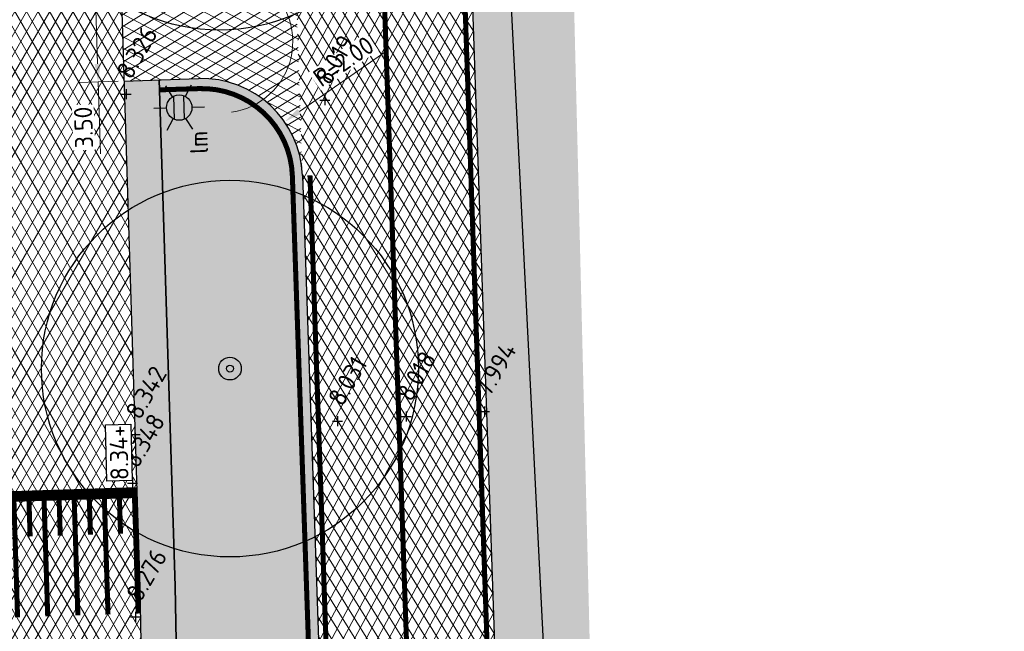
# Model space of a CAD drawing. Header units: metres. Extents: x 157685 to 160831, y 403691 to 406312.
# Tile 12 of 134: x 158661 to 158681, y 404192 to 404204. Entities that reach past the tile are written whole.
import ezdxf
from ezdxf.enums import TextEntityAlignment as Align

# ---------------------------------------------------------------- set-up
doc = ezdxf.new("R2010")
doc.units = ezdxf.units.M
doc.header["$PDMODE"] = 35
doc.linetypes.add('VW-30-270_STREEP', pattern=[3, 0.3, -2.7])
doc.layers.get('Defpoints').update_dxf_attribs({"color": 171})
for name, color, linetype, lineweight in [('B-WE-GR-BOOM-S (ingemeten)', 90, 'Continuous', 25), ('B-WE-OG-HOOGTEPUNT-S', 7, 'Continuous', 25), ('B-WE-OG-HOOGTEPUNT-T18', 10, 'Continuous', 18), ('N-WE-GR-DOORWORTELBARE RUIMTE-G', 80, 'Continuous', 35), ('N-WE-GR-GRAS-A', 62, 'Continuous', 18), ('N-WE-GW-HOOGTE_AFWERKHOOGTE-T25', 7, 'Continuous', 25), ('N-WE-IE-MEUBILAIR_WEGMEUBILAIR_LICHTMAST-S', 7, 'Continuous', 25), ('N-WE-VH-GESLOTENVERHARDING_ASFALT-A-200', 253, 'Continuous', 18), ('N-WE-VH-HALFVERHARDING_GESTABILISEERD GRAS-A-200', 190, 'Continuous', 18), ('N-WE-VH-HALFVERHARDING_GRASBETONSTEEN-G', 7, 'Continuous', 35), ('N-WE-VH-KANTVERHARDING-G', 7, 'Continuous', 30), ('N-WE-VH-KANTVERHARDING-M', 7, 'Continuous', 18), ('N-WE-VH-M', 7, 'Continuous', 18), ('N-WE-VH-PLATEAU_TALUD-S', 7, 'Continuous', 25), ('N-WE-VH-VERHARDING_ASFALT-A', 252, 'Continuous', 18), ('N-WE-VW-MARKERING_LANGS_STREEP_30270_010-G', 7, 'VW-30-270_STREEP', 13), ('N-WE-VW-MARKERING_LANGS_STREEP_DOORGETROKKEN_010-G', 7, 'Continuous', 13)]:
    doc.layers.add(name, color=color, linetype=linetype, lineweight=lineweight)
doc.styles.add('NLCS-ISO', font='NLCS-ISO.TTF')
doc.styles.add('NLCS-ISO-M200-T18', font='NLCS-ISO.TTF', dxfattribs={"height": 0.36})
doc.dimstyles.new('NLCS-M200-T18-PIJL_L2_H2', dxfattribs={"dimscale": 0.2, "dimtxt": 0.36, "dimasz": 1.8, "dimexe": 2, "dimexo": 2, "dimgap": 0.7, "dimtad": 1, "dimzin": 0, "dimdsep": 46, "dimtxsty": 'NLCS-ISO-M200-T18', "dimcen": 0, "dimdle": 2, "dimclrd": 256, "dimclre": 256, "dimclrt": 256, "dimazin": 0, "dimtfac": 1, "dimtofl": 0, "dimtmove": 0, "dimatfit": 3, "dimfxl": 2, "dimfxlon": 1, "dimtfill": 1, "dimtfillclr": 256, "dimtolj": 1, "dimtzin": 0, "dimlwd": -1, "dimlwe": -1, "dimarcsym": 0})
pattern_1 = [(59.99999999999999, (0, 0), (-0.1732050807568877, 0.1), []), (120, (0, 0), (-0.1732050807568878, -0.09999999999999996), [])]
pattern_2 = [(0, (0, 0), (1, 1), [0.12, -0.8]), (45, (0.4, 0.2), (-0.1131370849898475, 1.866761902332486), [0.12, -0.8]), (29.99999999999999, (0.08, 0.12), (0.2274613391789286, 1.286025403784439), [0.12, -0.8]), (15, (0.32, 0.48), (0.3856270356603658, 0.7244941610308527), [0.12, -0.8]), (135, (0.16, 2), (-0.02828427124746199, -0.6505382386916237), [0.12, -0.8]), (150, (1.2, 0.4), (0.2156921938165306, -0.5864101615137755), [0.12, -0.8]), (165, (0.24, 0.04), (0.1434520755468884, -0.7010146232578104), [0.12, -0.8]), (85, (0.4, 0.4), (-0.872677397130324, 1.040016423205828), [0.12, -0.8]), (99.99999999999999, (0, 0), (-1.112117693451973, 0.7787131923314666), [0.12, -0.7999999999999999])]

# ---------------------------------------------------------------- blocks, each defined once
blk = doc.blocks.new('*U62')
for points, const_width in [([(0.00313534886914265, -0.09995083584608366), (-4.994406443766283, -0.2567182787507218)], 0.1999999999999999), ([(-4.519451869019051, -1.04226443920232), (-4.544626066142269, -0.2426606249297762)], 0.09999999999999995), ([(-4.169252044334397, -2.632031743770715), (-4.244774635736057, -0.2332203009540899)], 0.09999999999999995), ([(-3.919746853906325, -1.02345234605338), (-3.944921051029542, -0.2238485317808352)], 0.09999999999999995), ([(-3.56954702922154, -2.613219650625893), (-3.645069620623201, -0.2144082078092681)], 0.09999999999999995), ([(-3.320041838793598, -1.004640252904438), (-3.345216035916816, -0.2050364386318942)], 0.09999999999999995), ([(-2.969842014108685, -2.594407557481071), (-3.045364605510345, -0.1955961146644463)], 0.09999999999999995), ([(-2.720336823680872, -0.9858281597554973), (-2.74551102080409, -0.1862243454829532)], 0.09999999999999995), ([(-2.370136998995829, -2.57559546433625), (-2.445659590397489, -0.1767840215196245)], 0.09999999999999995), ([(-2.120631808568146, -0.9670160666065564), (-2.145806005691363, -0.1674122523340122)], 0.09999999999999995), ([(-1.770431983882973, -2.556783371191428), (-1.845954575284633, -0.1579719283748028)], 0.09999999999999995), ([(-1.520926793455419, -0.9482039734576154), (-1.546100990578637, -0.1486001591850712)], 0.09999999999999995), ([(-1.170726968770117, -2.537971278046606), (-1.246249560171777, -0.139159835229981)], 0.09999999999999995), ([(-0.9212217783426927, -0.9293918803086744), (-0.9463959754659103, -0.1297880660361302)], 0.09999999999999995), ([(-0.5710219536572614, -2.519159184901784), (-0.6465445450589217, -0.1203477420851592)], 0.09999999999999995), ([(-0.3215167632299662, -0.9105797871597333), (-0.3466909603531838, -0.1109759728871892)], 0.09999999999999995), ([(0.02868306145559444, -2.500347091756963), (-0.04683952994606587, -0.1015356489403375)], 0.09999999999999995), ([(-4.768957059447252, -2.650843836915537), (-4.844479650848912, -0.2520323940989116)], 0.09999999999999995)]:
    blk.add_lwpolyline(points, dxfattribs=dict(const_width=const_width))
for points in [[(0, 0), (-4.997541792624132, -0.1567674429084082)], [(0.1006057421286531, -3.198429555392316), (-4.897036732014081, -3.355268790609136)]]:
    blk.add_lwpolyline(points)
blk = doc.blocks.new('*D713')
at = {"layer": 'Defpoints', "color": 0, "transparency": 16777216}
for p in [(158666.530603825, 404202.202873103), (158664.8868318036, 404201.0635691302)]:
    blk.add_point(p, dxfattribs=at)
at = {"layer": 'N-WE-VH-M', "transparency": 16777216}
blk.add_line((158668.5478627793, 404203.6010421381), (158666.8264827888, 404202.4079478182), dxfattribs=at)
blk.add_solid([(158666.7923036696, 404202.4572609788), (158666.860661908, 404202.3586346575), (158666.5306038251, 404202.2028731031)], dxfattribs=at)
at = {"layer": 'N-WE-VH-M', "transparency": 16777216, "insert": (158667.7031340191, 404203.4049061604), "char_height": 0.36, "attachment_point": 5, "rotation": 34.72596127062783, "style": 'NLCS-ISO-M200-T18', "bg_fill": 3, "box_fill_scale": 1.1, "bg_fill_color": 256, "bg_fill_true_color": 13158600, "bg_fill_transparency": 0}
blk.add_mtext('\\A1;R=2.00', dxfattribs=at)
blk = doc.blocks.new('*D723')
at = {"layer": 'Defpoints', "color": 0, "transparency": 16777216}
for p in [(158664.2621328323, 404206.5453166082), (158662.706839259, 404206.4941429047), (158664.3772309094, 404203.047205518)]:
    blk.add_point(p, dxfattribs=at)
at = {"layer": 'N-WE-VH-M', "transparency": 16777216}
for p, q in [((158663.1066229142, 404206.5072969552), (158662.3070556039, 404206.4809888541)), ((158662.7186779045, 404206.134337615), (158662.8100986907, 404203.3558371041)), ((158663.2217209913, 404203.009185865), (158662.422153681, 404202.982877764)), ((158662.8219373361, 404202.9960318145), (158662.869028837, 404201.5648063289))]:
    blk.add_line(p, q, dxfattribs=at)
for points in [[(158662.6587103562, 404206.1323645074), (158662.7786454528, 404206.1363107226), (158662.706839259, 404206.4941429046)], [(158662.7501311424, 404203.3538639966), (158662.8700662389, 404203.3578102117), (158662.8219373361, 404202.9960318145)]]:
    blk.add_solid(points, dxfattribs=at)
at = {"layer": 'N-WE-VH-M', "transparency": 16777216, "insert": (158662.5315754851, 404202.0899931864), "char_height": 0.36, "attachment_point": 5, "rotation": 91.88451871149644, "style": 'NLCS-ISO-M200-T18', "bg_fill": 3, "box_fill_scale": 1.1, "bg_fill_color": 256, "bg_fill_true_color": 13158600, "bg_fill_transparency": 0}
blk.add_mtext('\\A1;3.50', dxfattribs=at)
blk = doc.blocks.new('SGR-BOOM_01')
at = {"ltscale": 0.1}
h = blk.add_hatch(color=256, dxfattribs=at)
edge = h.paths.add_edge_path()
edge.add_arc((7.366995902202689e-12, -5.115907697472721e-12), 0.15, 0, 360)
for centre, radius in [((0, 0), 2.5), ((7.366995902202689e-12, -5.115907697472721e-12), 0.04499999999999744)]:
    blk.add_circle(centre, radius)
blk.add_circle((7.366995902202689e-12, -5.115907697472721e-12), 0.15, dxfattribs=at)
blk = doc.blocks.new('N-SIE-WEG_LICHTMAST-SO')
h = blk.add_hatch(color=256)
h.paths.add_polyline_path([(1.162672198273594, 0.5, 0.6585046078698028), (-1.162672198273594, 0.5)])
h.paths.add_polyline_path([(-1.162672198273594, -0.5, 0.6585046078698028), (1.162672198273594, -0.5)])
at = {"flags": 128}
for points in [[(8.349587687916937e-10, 1.265625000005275), (1.669846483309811e-09, 2.53125000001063)], [(-2.192125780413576, 1.265625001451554), (-1.096064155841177, 0.6328125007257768)], [(1.096064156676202, 0.6328124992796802), (2.192125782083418, 1.26562499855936)], [(-1.162672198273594, 0.5), (1.162672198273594, 0.5)], [(-2.192125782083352, -1.26562499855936), (-1.096064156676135, -0.6328124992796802)], [(-1.162672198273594, -0.5), (1.162672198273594, -0.5)], [(2.192125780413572, -1.265625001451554), (1.096064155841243, -0.6328125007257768)], [(-8.349587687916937e-10, -1.265625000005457), (-1.669775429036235e-09, -2.53125000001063)]]:
    blk.add_lwpolyline(points, dxfattribs=at)
at = {"ltscale": 0.5}
blk.add_circle((0, 0), 1.265625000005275, dxfattribs=at)
at = {"style": 'NLCS-ISO'}
blk.add_attdef('TYPE', text='', height=1.8, dxfattribs=at).set_placement((1.669846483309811e-09, 2.53125000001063), align=Align.BOTTOM_CENTER)
blk = doc.blocks.new('SOG-HOOGTEPUNT-SO')
for p, q in [((-0.5, 0), (0.5, 0)), ((0, 0.5), (0, -0.5))]:
    blk.add_line(p, q)

msp = doc.modelspace()

# ---------------------------------------------------------------- hatches: boundary and pattern name
at = {"layer": 'N-WE-GR-GRAS-A'}
h = msp.add_hatch(dxfattribs=at)
h.set_pattern_fill('AGR-GRAS_01-SO', color=256, scale=0.04, pattern_type=2)
h.set_pattern_definition(pattern_2)
edge = h.paths.add_edge_path()
edge.add_line((158708.3486960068, 404272.6014180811), (158707.0674285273, 404275.2748001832))
edge.add_line((158707.0674285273, 404275.2748001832), (158698.5932022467, 404271.1568924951))
edge.add_arc((158721.1019596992, 404224.8362077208), 51.50000000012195, 115.9166546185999, 181.9723208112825)
edge.add_line((158669.6324698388, 404223.0637479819), (158672.042649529, 404153.0758569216))
edge.add_line((158672.042649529, 404153.0758569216), (158675.0221167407, 404153.1300293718))
edge.add_line((158675.0221167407, 404153.1300293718), (158674.813, 404154.148))
edge.add_line((158674.813, 404154.148), (158673.527, 404154.116))
edge.add_line((158673.527, 404154.116), (158673.1169544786, 404170.8203094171))
edge.add_line((158673.1169544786, 404170.8203094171), (158672.8216102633, 404182.8519520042))
edge.add_line((158672.8216102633, 404182.8519520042), (158672.6316441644, 404190.5907330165))
edge.add_line((158672.6316441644, 404190.5907330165), (158672.3362946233, 404202.6225925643))
edge.add_line((158672.3362946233, 404202.6225925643), (158672.1594413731, 404209.8271863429))
edge.add_line((158672.1594413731, 404209.8271863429), (158671.926370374, 404219.3219616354))
edge.add_line((158671.926370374, 404219.3219616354), (158671.7828408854, 404225.2272546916))
edge.add_line((158671.7828408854, 404225.2272546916), (158671.818531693, 404227.7312241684))
edge.add_line((158671.818531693, 404227.7312241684), (158672.3022853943, 404233.2122635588))
edge.add_line((158672.3022853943, 404233.2122635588), (158673.0898998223, 404237.5551143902))
edge.add_line((158673.0898998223, 404237.5551143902), (158673.6427833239, 404239.8009157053))
edge.add_line((158673.6427833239, 404239.8009157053), (158675.004784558, 404244.1340276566))
edge.add_line((158675.004784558, 404244.1340276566), (158676.8326662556, 404248.5728280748))
edge.add_line((158676.8326662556, 404248.5728280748), (158677.868, 404250.681))
edge.add_line((158677.868, 404250.681), (158680.0665245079, 404253.523227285))
edge.add_line((158680.0665245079, 404253.523227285), (158683.1265518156, 404257.005973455))
edge.add_line((158683.1265518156, 404257.005973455), (158686.2461894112, 404260.100398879))
edge.add_line((158686.2461894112, 404260.100398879), (158689.0149774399, 404262.5288427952))
edge.add_line((158689.0149774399, 404262.5288427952), (158694.114396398, 404266.3543436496))
edge.add_line((158694.114396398, 404266.3543436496), (158695.6307454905, 404267.3508891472))
edge.add_line((158695.6307454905, 404267.3508891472), (158699.0262478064, 404269.3753005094))
edge.add_line((158699.0262478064, 404269.3753005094), (158703.3729007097, 404271.5124656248))
edge.add_line((158703.3729007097, 404271.5124656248), (158704.5397033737, 404271.9695142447))
edge.add_line((158704.5397033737, 404271.9695142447), (158708.3486960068, 404272.6014180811))
h = msp.add_hatch(dxfattribs=at)
h.set_pattern_fill('AGR-GRAS_01-SO', color=256, scale=0.04, pattern_type=2)
h.set_pattern_definition(pattern_2)
edge = h.paths.add_edge_path()
edge.add_line((158664.3508880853, 404192.9554856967), (158665.067331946, 404153.5513054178))
edge.add_line((158665.067331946, 404153.5513054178), (158665.423381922, 404153.2164545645))
edge.add_line((158665.423381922, 404153.2164545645), (158668.5341608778, 404153.2621071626))
edge.add_line((158668.5341608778, 404153.2621071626), (158666.8856469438, 404201.1324025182))
edge.add_arc((158664.8868318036, 404201.0635691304), 2.000000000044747, 1.972320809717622, 91.97232080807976)
edge.add_line((158664.8179984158, 404203.0623842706), (158664.0346918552, 404203.0354094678))
edge.add_line((158664.0346918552, 404203.0354094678), (158664.3508880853, 404192.9554856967))
at = {"layer": 'N-WE-VH-GESLOTENVERHARDING_ASFALT-A-200', "true_color": 0xcf7363}
h = msp.add_hatch(dxfattribs=at)
h.set_pattern_fill('AVH-ASFALT-SO', color=23, scale=0.2, angle=90, pattern_type=2)
h.set_pattern_definition([(61.97232081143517, (158667.0163132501, 404201.6964051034), (-0.176544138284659, 0.09397961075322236), []), (121.9723208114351, (158667.0163132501, 404201.6964051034), (-0.1696607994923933, -0.1059019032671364), [])])
edge = h.paths.add_edge_path()
edge.add_line((158670.5943528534, 404104.0465311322), (158673.4894519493, 404104.1462299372))
edge.add_line((158673.4894519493, 404104.1462299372), (158673.4571584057, 404105.1457106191))
edge.add_line((158673.4571584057, 404105.1457106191), (158673.3487779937, 404115.1479061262))
edge.add_line((158673.3487779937, 404115.1479061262), (158669.6324698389, 404223.0637479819))
edge.add_arc((158721.1019596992, 404224.8362077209), 51.50000000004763, 115.9166546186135, 181.9723208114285, ccw=False)
edge.add_line((158698.5932022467, 404271.1568924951), (158844.2540731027, 404341.9383420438))
edge.add_arc((158931.6667234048, 404162.0521875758), 200.0000000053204, 102.00331480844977, 115.9166546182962, ccw=False)
edge.add_line((158890.0730672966, 404357.6793016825), (158896.0895711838, 404358.9585128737))
edge.add_line((158896.0895711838, 404358.9585128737), (158896.1344402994, 404362.5462889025))
edge.add_line((158896.1344402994, 404362.5462889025), (158889.3451783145, 404361.1027761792))
edge.add_arc((158931.666723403, 404162.0521875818), 203.4999999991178, 102.003314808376, 115.9166546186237)
edge.add_line((158842.7243517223, 404345.0863497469), (158697.0634808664, 404274.3049001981))
edge.add_arc((158721.1019596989, 404224.836207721), 54.99999999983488, 115.9166546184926, 181.9723208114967)
edge.add_line((158666.1345433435, 404222.943289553), (158669.8508514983, 404115.0274476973))
edge.add_line((158669.8508514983, 404115.0274476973), (158670.5576603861, 404105.0458603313))
edge.add_line((158670.5576603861, 404105.0458603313), (158670.5943528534, 404104.0465311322))
h = msp.add_hatch(dxfattribs=at)
h.set_pattern_fill('AVH-ASFALT-SO', color=23, scale=0.2, pattern_type=2)
h.set_pattern_definition([(331.9723208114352, (158667.0163132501, 404201.6964051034), (0.09397961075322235, 0.1765441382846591), []), (31.97232081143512, (158667.0163132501, 404201.6964051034), (-0.1059019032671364, 0.1696607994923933), [])])
edge = h.paths.add_edge_path()
edge.add_arc((158664.628706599, 404208.5591259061), 1.999999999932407, -88.02767919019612, 1.9723208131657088, ccw=False)
edge.add_line((158664.6975399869, 404206.5603107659), (158663.2253078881, 404206.5114513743))
edge.add_line((158663.2253078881, 404206.5114513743), (158663.3350454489, 404203.0131609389))
edge.add_line((158663.3350454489, 404203.0131609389), (158664.8179984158, 404203.0623842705))
edge.add_arc((158664.8868318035, 404201.0635691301), 2.000000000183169, 1.972320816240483, 91.97232080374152, ccw=False)
edge.add_line((158666.8856469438, 404201.1324025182), (158666.6275217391, 404208.6279592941))
at = {"layer": 'N-WE-VH-HALFVERHARDING_GESTABILISEERD GRAS-A-200'}
h = msp.add_hatch(dxfattribs=at)
h.set_pattern_fill('AVH-GRAS_GESTABILISEERD-SO', color=256, scale=0.2, pattern_type=2)
h.set_pattern_definition([(0, (0, 0), (0.1875, 0.1875), [0.1875, -0.1875]), (90, (0.09375, 0.09375), (-0.1875, 0.1875), [0.1875, -0.1875])])
h.paths.add_polyline_path([(158665.1571699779, 404148.6102427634), (158664.4700108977, 404147.8976331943), (158665.0706471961, 404114.8628313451), (158665.770356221, 404114.8851980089)])
h.paths.add_polyline_path([(158664.0347014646, 404203.035103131), (158663.3351032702, 404203.0113176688), (158663.6510876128, 404192.9381486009), (158664.3547672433, 404154.2359968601), (158665.0673768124, 404153.54883778), (158664.3509000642, 404192.9548268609)])
at = {"layer": 'N-WE-VH-VERHARDING_ASFALT-A'}
h = msp.add_hatch(dxfattribs=at)
h.set_pattern_fill('AVH-ASFALT', color=256, scale=0.2, pattern_type=2)
h.set_pattern_definition(pattern_1)
edge = h.paths.add_edge_path()
edge.add_line((158662.9394702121, 404215.6235839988), (158657.9419284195, 404215.4668165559))
edge.add_arc((158649.9458615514, 404215.2159886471), 7.999999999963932, -89.8644477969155, 1.7967170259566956, ccw=False)
edge.add_line((158649.9647881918, 404207.2160110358), (158649.8853655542, 404207.2162173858))
edge.add_line((158649.8853655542, 404207.2162173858), (158644.6852182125, 404207.2297280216))
edge.add_line((158644.6852182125, 404207.2297280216), (158644.6999971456, 404202.4857612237))
edge.add_line((158644.6999971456, 404202.4857612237), (158649.8999842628, 404202.5016619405))
edge.add_line((158649.8999842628, 404202.5016619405), (158650.5707749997, 404202.5037419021))
edge.add_arc((158650.5955809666, 404194.5037803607), 7.999999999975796, 1.7967170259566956, 90.17765993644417, ccw=False)
edge.add_line((158658.5916478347, 404194.7546082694), (158663.5891896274, 404194.9113757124))
edge.add_line((158663.5891896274, 404194.9113757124), (158662.9394702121, 404215.6235839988))
h = msp.add_hatch(dxfattribs=at)
h.set_pattern_fill('AVH-ASFALT', color=256, scale=0.2, pattern_type=2)
h.set_pattern_definition(pattern_1)
h.paths.add_polyline_path([(158660.07295003, 404114.6907251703), (158665.0706471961, 404114.8628313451), (158663.6510876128, 404192.9381486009), (158663.5891896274, 404194.9113757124), (158658.5916478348, 404194.7546082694), (158658.6525128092, 404192.8143122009)])

# ---------------------------------------------------------------- linework, layer by layer
at = {"layer": 'Defpoints'}
msp.add_lwpolyline([(158672.5944053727, 404154.3680530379), (158672.2303235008, 404180.8696596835), (158671.0334824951, 404204.7613572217), (158670.9892981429, 404228.1431344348), (158672.17521599, 404238.092875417), (158675.3050697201, 404247.9202317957), (158679.0425460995, 404255.2478314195), (158685.2956504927, 404261.1745743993), (158695.6514370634, 404268.6937608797), (158705.4436799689, 404273.9880436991), (158707.256, 404275.566), (158709.2055666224, 404275.9076533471), (158710.128, 404276.941), (158720.5346733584, 404280.5712301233), (158745.8937870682, 404292.6865762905)], dxfattribs=at)
at = {"layer": 'N-WE-GR-DOORWORTELBARE RUIMTE-G', "const_width": 0.1}
msp.add_lwpolyline([(158666.6857654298, 404201.1255191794), (158668.3272832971, 404153.4583787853)], dxfattribs=at)
at = {"layer": 'N-WE-VH-HALFVERHARDING_GRASBETONSTEEN-G'}
msp.add_lwpolyline([(158664.0346918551, 404203.0354094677), (158664.3508880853, 404192.9554856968), (158665.0673768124, 404153.54883778)], dxfattribs=at)
at = {"layer": 'N-WE-VH-KANTVERHARDING-G'}
msp.add_lwpolyline([(159237.4495382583, 404339.4471754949, -0.02105768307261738), (159225.5449052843, 404335.2315376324), (159184.379560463, 404322.5774390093, -0.1553543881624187), (159147.9750009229, 404322.9420675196), (159005.8322332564, 404369.7724040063, 0.1327104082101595), (158958.952757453, 404372.3242968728), (158890.0730672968, 404357.6793016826, 0.06078308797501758), (158844.2540731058, 404341.9383420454), (158698.5932022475, 404271.1568924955, 0.2964777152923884), (158669.6324698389, 404223.0637479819), (158673.3487779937, 404115.1479061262)], format="xyb", dxfattribs=at)
for points in [[(158662.8391365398, 404218.8220907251), (158663.6510876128, 404192.9381486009), (158665.0706471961, 404114.8628313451)], [(158663.3351032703, 404203.0113176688), (158664.8179984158, 404203.0623842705)], [(158666.8856469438, 404201.1324025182), (158669.8508514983, 404115.0274476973)], [(158658.5916478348, 404194.7546082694), (158663.5891896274, 404194.9113757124)]]:
    msp.add_lwpolyline(points, dxfattribs=at)
msp.add_arc((158664.8868318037, 404201.0635691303), 2, 1.972320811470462, 91.97232081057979, dxfattribs=at)
at = {"layer": 'N-WE-VW-MARKERING_LANGS_STREEP_30270_010-G', "const_width": 0.1, "flags": 128}
msp.add_lwpolyline([(159792.9871328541, 404962.7455764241, -0.09940442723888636), (159785.5967136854, 404958.4193337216), (159783.6244482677, 404957.7405952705, 0.09611741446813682), (159776.4467524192, 404953.6013963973), (159774.3453758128, 404951.7778186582), (159747.1079871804, 404928.1411723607, 0.04303694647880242), (159722.9744164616, 404903.2545412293), (159705.8202405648, 404882.2148826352, 0.04733888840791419), (159621.619079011, 404756.2972414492), (159568.4059650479, 404657.6763154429, -0.04953312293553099), (159507.7779479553, 404567.8643318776), (159457.899327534, 404507.7702041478, -0.01820139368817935), (159404.6443108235, 404448.1626001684), (159370.7686374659, 404412.9162002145, -0.104938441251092), (159347.3198101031, 404397.0073928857), (159322.0529414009, 404386.7097332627, 0.021599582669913), (159317.9911116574, 404384.8459317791), (159267.2691173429, 404358.8643336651, 0.07166867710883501), (159259.8806427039, 404353.6287927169, -0.07321687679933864), (159252.3178094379, 404348.3046160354), (159248.2443944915, 404346.2496481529, -0.0422747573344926), (159225.0307065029, 404336.9042897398), (159183.8653616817, 404324.2501911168, -0.1553543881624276), (159148.5226017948, 404324.604184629), (159006.3798341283, 404371.4345211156, 0.1327104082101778), (158958.5888129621, 404374.0360341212), (158889.7091228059, 404359.3910389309, 0.06078308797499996), (158843.4892124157, 404343.5123458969), (158697.8283415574, 404272.730896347, 0.2964777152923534), (158667.8835065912, 404223.0035187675), (158671.599814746, 404115.0876769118), (158672.0481688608, 404104.0965963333)], format="xyb", dxfattribs=at)
at = {"layer": 'N-WE-VW-MARKERING_LANGS_STREEP_DOORGETROKKEN_010-G', "const_width": 0.1, "flags": 128}
msp.add_lwpolyline([(159237.393559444, 404339.5863386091, -0.0210576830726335), (159225.500831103, 404335.3749163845), (159184.3354862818, 404322.7208177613, -0.1553543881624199), (159148.0219381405, 404323.0845347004), (159005.879170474, 404369.9148711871, 0.1327104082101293), (158958.9215622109, 404372.4710172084), (158890.0418720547, 404357.8260220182, 0.06078308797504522), (158844.1885136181, 404342.0732566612), (158698.5276427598, 404271.2918071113, 0.296477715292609), (158669.4825587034, 404223.0585854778), (158673.1988668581, 404115.1427436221)], format="xyb", dxfattribs=at)
msp.add_lwpolyline([(158667.0355580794, 404201.1375650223), (158670.0007626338, 404115.0326102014)], dxfattribs=at)

# ---------------------------------------------------------------- block references
at = {"layer": 'B-WE-OG-HOOGTEPUNT-S', "xscale": 0.2, "yscale": 0.2, "zscale": 0.2}
for p in [(158663.3763021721, 404202.7495093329, 8.32571761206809), (158668.9488599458, 404196.3323167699, 8.017693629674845), (158670.5075757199, 404196.4356913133, 7.994299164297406), (158667.583961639, 404196.2417962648, 8.030762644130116), (158663.5549688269, 404195.9745921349, 8.34154883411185), (158663.5073561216, 404195.0076508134, 8.347905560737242), (158663.5665520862, 404192.3442340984, 8.27593836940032)]:
    msp.add_blockref('SOG-HOOGTEPUNT-SO', p, dxfattribs=at)
at = {"layer": 'N-WE-VH-PLATEAU_TALUD-S'}
msp.add_blockref('*U62', (158663.5891896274, 404194.9113757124), dxfattribs=at)

# ---------------------------------------------------------------- texts
at = {"layer": 'B-WE-OG-HOOGTEPUNT-T18', "style": 'NLCS-ISO'}
for s, p in [('8.326', (158663.4786202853, 404203.0213539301, 8.32571761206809)), ('8.018', (158669.051178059, 404196.6041613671, 8.017693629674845)), ('7.994', (158670.6098938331, 404196.7075359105, 7.994299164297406)), ('8.031', (158667.6862797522, 404196.513640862, 8.030762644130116)), ('8.342', (158663.6572869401, 404196.2464367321, 8.34154883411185)), ('8.348', (158663.6096742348, 404195.2794954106, 8.347905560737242)), ('8.276', (158663.6688701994, 404192.6160786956, 8.27593836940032))]:
    msp.add_text(s, height=0.3599999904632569, rotation=59.99999999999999, dxfattribs=at).set_placement(p)

# ---------------------------------------------------------------- next in the draw order: dimensions: what is measured, and where the dimension line sits
at = {"layer": 'N-WE-VH-M'}
dim = msp.add_radius_dim(center=(158664.8868318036, 404201.0635691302), mpoint=(158666.530603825, 404202.202873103), dimstyle='NLCS-M200-T18-PIJL_L2_H2', override={"dimpost": 'R=<>'}, dxfattribs=at)
dim.commit()
dim.dimension.update_dxf_attribs({"geometry": '*D713', "text_midpoint": (158667.8854226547, 404203.141902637), "dimtype": 164})

# ---------------------------------------------------------------- next in the draw order: linework, layer by layer
at = {"layer": 'N-WE-VH-KANTVERHARDING-M'}
msp.add_lwpolyline([(158665.4765283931, 404202.3916446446, 0.6882825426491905), (158666.0563994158, 404204.9886579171)], format="xyb", dxfattribs=at)
msp.add_solid([(158665.4724560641, 404202.3084108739), (158665.4806007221, 404202.4748784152), (158664.977125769, 404202.4160786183)], dxfattribs=at)

# ---------------------------------------------------------------- next in the draw order: block references
at = {"layer": 'B-WE-GR-BOOM-S (ingemeten)', "xscale": 1.5, "yscale": 1.5, "zscale": 1.5}
for p in [(158665.2342476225, 404207.7785220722, 8.171802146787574), (158665.4445676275, 404197.2869573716, 8.180151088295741)]:
    msp.add_blockref('SGR-BOOM_01', p, dxfattribs=at)
at = {"layer": 'B-WE-OG-HOOGTEPUNT-S', "xscale": 0.2, "yscale": 0.2, "zscale": 0.2}
msp.add_blockref('SOG-HOOGTEPUNT-SO', (158667.3332649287, 404202.6330506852, 8.018545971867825), dxfattribs=at)
at = {"layer": 'N-WE-IE-MEUBILAIR_WEGMEUBILAIR_LICHTMAST-S'}
ref = msp.add_blockref('N-SIE-WEG_LICHTMAST-SO', (158664.4348900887, 404202.4852401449), dxfattribs=dict(at, xscale=0.2, yscale=0.2, zscale=0.2, rotation=91.97232081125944))
ref.add_attrib('TYPE', 'lm', dxfattribs={"layer": '0', "height": 0.36, "rotation": 91.9723208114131, "style": 'NLCS-ISO'}).set_placement((158665.1115749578, 404201.8016637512), align=Align.BOTTOM_CENTER)

# ---------------------------------------------------------------- next in the draw order: texts
at = {"layer": 'B-WE-OG-HOOGTEPUNT-T18', "style": 'NLCS-ISO'}
msp.add_text('8.019', height=0.3599999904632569, rotation=59.99999999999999, dxfattribs=at).set_placement((158667.435583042, 404202.9048952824, 8.018545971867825))

# ---------------------------------------------------------------- next in the draw order: texts
at = {"layer": 'N-WE-GW-HOOGTE_AFWERKHOOGTE-T25', "insert": (158663.2337885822, 404195.6129293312), "char_height": 0.36, "width": 0.9778270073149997, "attachment_point": 5, "rotation": 91.59658252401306, "style": 'NLCS-ISO-M200-T18', "bg_fill": 19, "box_fill_scale": 1.2, "bg_fill_color": 256, "bg_fill_transparency": 0}
msp.add_mtext('8.34+', dxfattribs=at)

# ---------------------------------------------------------------- next in the draw order: dimensions: what is measured, and where the dimension line sits
at = {"layer": 'N-WE-VH-M'}
dim = msp.add_linear_dim(base=(158662.706839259, 404206.4941429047), p1=(158664.3772309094, 404203.0472055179), p2=(158664.2621328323, 404206.5453166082), angle=91.8845187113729, dimstyle='NLCS-M200-T18-PIJL_L2_H2', dxfattribs=at)
dim.commit()
dim.dimension.update_dxf_attribs({"geometry": '*D723', "text_midpoint": (158662.8514024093, 404202.1005164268), "dimtype": 161})

# ---------------------------------------------------------------- next in the draw order: linework, layer by layer
at = {"layer": 'N-WE-GR-DOORWORTELBARE RUIMTE-G', "const_width": 0.1}
msp.add_lwpolyline([(158666.6857654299, 404201.1255191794, 0.4142135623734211), (158664.8248817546, 404202.8625027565), (158664.0408872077, 404202.8379097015)], format="xyb", dxfattribs=at)

doc.saveas('drawing.dxf')
